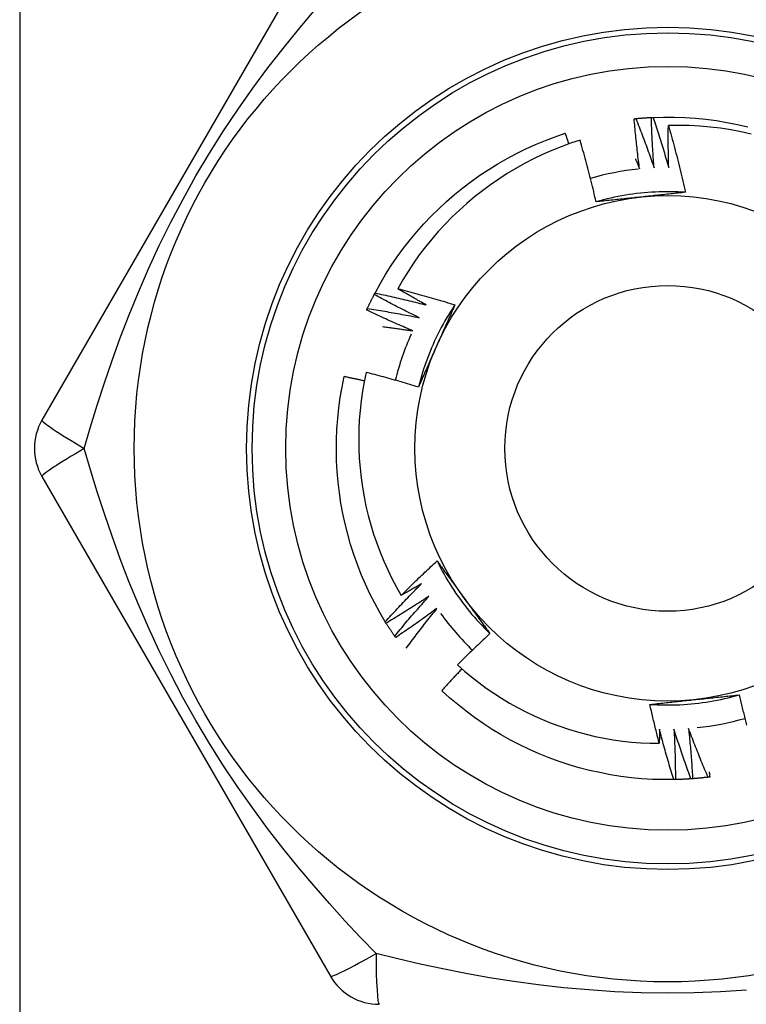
# Model space of a CAD drawing. Header units: inches. Extents: x 5 to 143, y 9 to 74.
# Tile 26 of 76: x 6.887 to 7.142, y 51.914 to 52.259. Entities that reach past the tile are written whole.
import ezdxf

# ---------------------------------------------------------------- set-up
doc = ezdxf.new("R2010")
doc.units = ezdxf.units.IN
doc.header["$MEASUREMENT"] = 0
doc.layers.add('Visible Edges(ANSI)', color=7, linetype='Continuous', lineweight=25)
doc.layers.add('Visible Tangent Edges(ANSI)', color=7, linetype='Continuous', lineweight=25)

msp = doc.modelspace()

# ---------------------------------------------------------------- linework, layer by layer
at = {"layer": 'Visible Edges(ANSI)'}
for p, q in [((6.9958, 52.29426), (6.89465, 52.11907)), ((7.01113, 52.16314), (7.01141, 52.16368)), ((6.89465, 52.09938), (6.9958, 51.92418)), ((7.01533, 52.04795), (7.01502, 52.04846)), ((7.01865, 52.04291), (7.0183, 52.04341)), ((7.11672, 51.99311), (7.11612, 51.9931))]:
    msp.add_line(p, q, dxfattribs=at)
at = {"layer": 'Visible Edges(ANSI)', "flags": 128}
for points in [[(7.10224, 52.22477), (7.10227, 52.22477), (7.10229, 52.22477), (7.10232, 52.22478), (7.10234, 52.22478), (7.10237, 52.22478), (7.10239, 52.22478), (7.10242, 52.22479), (7.10244, 52.22479), (7.10247, 52.22479), (7.10249, 52.22479), (7.10252, 52.2248), (7.10254, 52.2248), (7.10257, 52.2248), (7.10259, 52.2248), (7.10262, 52.22481), (7.10264, 52.22481), (7.10267, 52.22481), (7.10269, 52.22481), (7.10272, 52.22482), (7.10274, 52.22482), (7.10277, 52.22482), (7.10279, 52.22482), (7.10282, 52.22483), (7.10284, 52.22483)], [(7.10414, 52.20716), (7.10405, 52.20789), (7.10395, 52.20862), (7.10386, 52.20935), (7.10377, 52.21008), (7.10368, 52.21082), (7.10359, 52.21155), (7.1035, 52.21228), (7.10342, 52.21301), (7.10333, 52.21375), (7.10325, 52.21448), (7.10317, 52.21521), (7.10309, 52.21595), (7.10301, 52.21668), (7.10293, 52.21742), (7.10286, 52.21815), (7.10278, 52.21889), (7.10271, 52.21962), (7.10264, 52.22035), (7.10257, 52.22109), (7.1025, 52.22183), (7.10243, 52.22256), (7.10237, 52.2233), (7.1023, 52.22403), (7.10224, 52.22477)], [(7.10284, 52.22483), (7.10307, 52.22485), (7.10329, 52.22487), (7.10352, 52.22489), (7.10374, 52.22491), (7.10397, 52.22493), (7.10419, 52.22495), (7.10442, 52.22497), (7.10464, 52.22499), (7.10487, 52.22501), (7.10509, 52.22502), (7.10532, 52.22504), (7.10555, 52.22506), (7.10577, 52.22507), (7.106, 52.22509), (7.10622, 52.2251), (7.10645, 52.22512), (7.10667, 52.22513), (7.1069, 52.22515), (7.10713, 52.22516), (7.10735, 52.22517), (7.10758, 52.22519), (7.1078, 52.2252), (7.10803, 52.22521), (7.10825, 52.22522)], [(7.10284, 52.22483), (7.10312, 52.22411), (7.1034, 52.2234), (7.10368, 52.22268), (7.10396, 52.22197), (7.10424, 52.22125), (7.10451, 52.22054), (7.10479, 52.21982), (7.10506, 52.2191), (7.10533, 52.21838), (7.1056, 52.21766), (7.10587, 52.21694), (7.10614, 52.21622), (7.1064, 52.2155), (7.10667, 52.21478), (7.10693, 52.21406), (7.10719, 52.21334), (7.10745, 52.21261), (7.10771, 52.21189), (7.10797, 52.21116), (7.10823, 52.21044), (7.10848, 52.20971), (7.10874, 52.20899), (7.10899, 52.20826), (7.10924, 52.20754)], [(7.10825, 52.22522), (7.10828, 52.22522), (7.1083, 52.22523), (7.10833, 52.22523), (7.10835, 52.22523), (7.10838, 52.22523), (7.1084, 52.22523), (7.10843, 52.22523), (7.10845, 52.22523), (7.10848, 52.22523), (7.10851, 52.22523), (7.10853, 52.22524), (7.10856, 52.22524), (7.10858, 52.22524), (7.10861, 52.22524), (7.10863, 52.22524), (7.10866, 52.22524), (7.10868, 52.22524), (7.10871, 52.22524), (7.10873, 52.22525), (7.10876, 52.22525), (7.10878, 52.22525), (7.10881, 52.22525), (7.10883, 52.22525), (7.10886, 52.22525)], [(7.10924, 52.20754), (7.10918, 52.20827), (7.10912, 52.20901), (7.10907, 52.20974), (7.10902, 52.21048), (7.10896, 52.21121), (7.10891, 52.21195), (7.10887, 52.21269), (7.10882, 52.21342), (7.10877, 52.21416), (7.10873, 52.2149), (7.10868, 52.21563), (7.10864, 52.21637), (7.1086, 52.21711), (7.10856, 52.21784), (7.10853, 52.21858), (7.10849, 52.21932), (7.10845, 52.22006), (7.10842, 52.22079), (7.10839, 52.22153), (7.10836, 52.22227), (7.10833, 52.22301), (7.1083, 52.22375), (7.10828, 52.22448), (7.10825, 52.22522)], [(7.10886, 52.22525), (7.11258, 52.22536), (7.1163, 52.22534), (7.12001, 52.22521), (7.12372, 52.22496), (7.12743, 52.22459), (7.13111, 52.2241), (7.13478, 52.22349), (7.13843, 52.22276), (7.14206, 52.22192)], [(7.10886, 52.22525), (7.1091, 52.22452), (7.10935, 52.2238), (7.10959, 52.22307), (7.10983, 52.22234), (7.11007, 52.22161), (7.11031, 52.22088), (7.11054, 52.22015), (7.11078, 52.21942), (7.11101, 52.21868), (7.11124, 52.21795), (7.11147, 52.21722), (7.1117, 52.21649), (7.11193, 52.21575), (7.11216, 52.21502), (7.11238, 52.21428), (7.11261, 52.21355), (7.11283, 52.21281), (7.11305, 52.21208), (7.11327, 52.21134), (7.11349, 52.2106), (7.11371, 52.20986), (7.11392, 52.20913), (7.11414, 52.20839), (7.11435, 52.20765)], [(7.11435, 52.20765), (7.11433, 52.20826), (7.11432, 52.20888), (7.1143, 52.20949), (7.11429, 52.21011), (7.11428, 52.21073), (7.11427, 52.21134), (7.11425, 52.21196), (7.11425, 52.21257), (7.11424, 52.21319), (7.11423, 52.2138), (7.11422, 52.21442), (7.11422, 52.21503), (7.11421, 52.21565), (7.11421, 52.21626), (7.11421, 52.21688), (7.11421, 52.21749), (7.11421, 52.21811), (7.11421, 52.21873), (7.11421, 52.21934), (7.11421, 52.21996), (7.11422, 52.22057), (7.11422, 52.22119), (7.11423, 52.2218), (7.11424, 52.22242)], [(7.14328, 52.2194), (7.13971, 52.22019), (7.13611, 52.22086), (7.1325, 52.22141), (7.12887, 52.22185), (7.12523, 52.22217), (7.12157, 52.22237), (7.11791, 52.22245), (7.11424, 52.22242)], [(7.11424, 52.22242), (7.11451, 52.22145), (7.11479, 52.22048), (7.11506, 52.21951), (7.11533, 52.21854), (7.1156, 52.21757), (7.11587, 52.2166), (7.11613, 52.21562), (7.11639, 52.21465), (7.11665, 52.21368), (7.11691, 52.2127), (7.11716, 52.21172), (7.11741, 52.21075), (7.11766, 52.20977), (7.11791, 52.20879), (7.11815, 52.20781), (7.11839, 52.20684), (7.11863, 52.20586), (7.11887, 52.20487), (7.1191, 52.20389), (7.11933, 52.20291), (7.11956, 52.20193), (7.11979, 52.20095), (7.12001, 52.19996), (7.12023, 52.19898)], [(7.01141, 52.16368), (7.01321, 52.16693), (7.01511, 52.17013), (7.01711, 52.17327), (7.01921, 52.17634), (7.02141, 52.17934), (7.0237, 52.18227), (7.02609, 52.18512), (7.02856, 52.1879), (7.03113, 52.1906), (7.03377, 52.19321), (7.03651, 52.19573), (7.03932, 52.19817), (7.0422, 52.20052), (7.04516, 52.20277), (7.04819, 52.20493), (7.05129, 52.20698), (7.05446, 52.20894), (7.05768, 52.2108), (7.06096, 52.21255), (7.0643, 52.2142), (7.06769, 52.21573), (7.07112, 52.21716), (7.0746, 52.21848), (7.07812, 52.21968)], [(7.08328, 52.21727), (7.07994, 52.21616), (7.07664, 52.21494), (7.07337, 52.21362), (7.07014, 52.2122), (7.06696, 52.21068), (7.06383, 52.20906), (7.06076, 52.20735), (7.05775, 52.20554), (7.05479, 52.20363), (7.0519, 52.20164), (7.04907, 52.19955), (7.04631, 52.19738), (7.04362, 52.19511), (7.041, 52.19276), (7.03845, 52.19033), (7.03598, 52.18781), (7.03359, 52.18522), (7.03128, 52.18256), (7.02907, 52.17983), (7.02694, 52.17703), (7.02491, 52.17416), (7.02297, 52.17124), (7.02112, 52.16825), (7.01937, 52.1652)], [(7.07938, 52.21596), (7.07933, 52.21611), (7.07928, 52.21627), (7.07922, 52.21643), (7.07917, 52.21658), (7.07912, 52.21674), (7.07907, 52.21689), (7.07902, 52.21705), (7.07896, 52.2172), (7.07891, 52.21736), (7.07886, 52.21751), (7.07881, 52.21767), (7.07875, 52.21782), (7.0787, 52.21798), (7.07865, 52.21813), (7.0786, 52.21829), (7.07854, 52.21844), (7.07849, 52.2186), (7.07844, 52.21875), (7.07839, 52.21891), (7.07833, 52.21906), (7.07828, 52.21922), (7.07823, 52.21937), (7.07817, 52.21953), (7.07812, 52.21968)], [(7.08892, 52.19563), (7.08871, 52.19654), (7.0885, 52.19744), (7.08828, 52.19835), (7.08807, 52.19926), (7.08785, 52.20017), (7.08763, 52.20107), (7.08741, 52.20198), (7.08718, 52.20288), (7.08696, 52.20378), (7.08673, 52.20469), (7.0865, 52.20559), (7.08626, 52.20649), (7.08603, 52.20739), (7.08579, 52.20829), (7.08555, 52.20919), (7.0853, 52.21009), (7.08506, 52.21099), (7.08481, 52.21189), (7.08456, 52.21279), (7.08431, 52.21368), (7.08406, 52.21458), (7.0838, 52.21548), (7.08354, 52.21637), (7.08328, 52.21727)], [(7.10271, 52.21067), (7.10277, 52.21052), (7.10283, 52.21038), (7.10289, 52.21023), (7.10295, 52.21008), (7.10301, 52.20994), (7.10307, 52.20979), (7.10313, 52.20965), (7.10319, 52.2095), (7.10325, 52.20935), (7.10331, 52.20921), (7.10337, 52.20906), (7.10343, 52.20891), (7.10349, 52.20877), (7.10355, 52.20862), (7.10361, 52.20848), (7.10367, 52.20833), (7.10373, 52.20818), (7.10379, 52.20804), (7.10385, 52.20789), (7.10391, 52.20774), (7.10396, 52.2076), (7.10402, 52.20745), (7.10408, 52.2073), (7.10414, 52.20716)], [(7.12023, 52.19897), (7.11892, 52.19905), (7.1176, 52.19911), (7.11628, 52.19916), (7.11496, 52.19918), (7.11364, 52.19918), (7.11232, 52.19917), (7.111, 52.19913), (7.10968, 52.19908), (7.10837, 52.199), (7.10705, 52.19891), (7.10574, 52.1988), (7.10442, 52.19867), (7.10311, 52.19852), (7.10181, 52.19835), (7.1005, 52.19817), (7.0992, 52.19796), (7.0979, 52.19773), (7.0966, 52.19749), (7.09531, 52.19723), (7.09402, 52.19694), (7.09274, 52.19664), (7.09146, 52.19632), (7.09018, 52.19598), (7.08891, 52.19563)], [(7.10474, 52.19732), (7.10407, 52.19725), (7.10341, 52.19718), (7.10274, 52.19711), (7.10208, 52.19704), (7.10142, 52.19697), (7.10076, 52.1969), (7.10009, 52.19683), (7.09943, 52.19676), (7.09877, 52.19669), (7.09811, 52.19662), (7.09745, 52.19655), (7.0968, 52.19648), (7.09614, 52.19641), (7.09548, 52.19634), (7.09482, 52.19627), (7.09416, 52.1962), (7.09351, 52.19613), (7.09285, 52.19606), (7.09219, 52.19599), (7.09154, 52.19592), (7.09088, 52.19584), (7.09023, 52.19577), (7.08957, 52.1957), (7.08892, 52.19563)], [(7.12023, 52.19898), (7.11959, 52.19891), (7.11895, 52.19884), (7.11831, 52.19877), (7.11766, 52.1987), (7.11702, 52.19863), (7.11638, 52.19856), (7.11574, 52.19849), (7.11509, 52.19842), (7.11445, 52.19835), (7.11381, 52.19828), (7.11316, 52.19821), (7.11252, 52.19814), (7.11187, 52.19807), (7.11123, 52.198), (7.11058, 52.19794), (7.10993, 52.19787), (7.10928, 52.1978), (7.10864, 52.19773), (7.10799, 52.19766), (7.10734, 52.19759), (7.10669, 52.19753), (7.10604, 52.19746), (7.10539, 52.19739), (7.10474, 52.19732)], [(7.01937, 52.1652), (7.02021, 52.16498), (7.02105, 52.16477), (7.02189, 52.16455), (7.02273, 52.16433), (7.02356, 52.1641), (7.0244, 52.16388), (7.02524, 52.16365), (7.02607, 52.16342), (7.02691, 52.16319), (7.02774, 52.16296), (7.02858, 52.16272), (7.02941, 52.16248), (7.03025, 52.16225), (7.03108, 52.16201), (7.03191, 52.16176), (7.03274, 52.16152), (7.03358, 52.16127), (7.03441, 52.16103), (7.03524, 52.16078), (7.03607, 52.16053), (7.0369, 52.16027), (7.03773, 52.16002), (7.03856, 52.15976), (7.03938, 52.1595)], [(7.02936, 52.15948), (7.02894, 52.15971), (7.02852, 52.15994), (7.02811, 52.16017), (7.02769, 52.16041), (7.02727, 52.16064), (7.02685, 52.16088), (7.02643, 52.16111), (7.02601, 52.16135), (7.0256, 52.16159), (7.02518, 52.16182), (7.02476, 52.16206), (7.02435, 52.1623), (7.02393, 52.16254), (7.02351, 52.16278), (7.0231, 52.16302), (7.02268, 52.16326), (7.02227, 52.1635), (7.02185, 52.16374), (7.02144, 52.16398), (7.02102, 52.16423), (7.02061, 52.16447), (7.0202, 52.16471), (7.01978, 52.16496), (7.01937, 52.1652)], [(7.00872, 52.15828), (7.00882, 52.15848), (7.00891, 52.15869), (7.00901, 52.15889), (7.00911, 52.1591), (7.00921, 52.1593), (7.0093, 52.15951), (7.0094, 52.15971), (7.0095, 52.15991), (7.0096, 52.16012), (7.0097, 52.16032), (7.0098, 52.16052), (7.0099, 52.16072), (7.01, 52.16093), (7.0101, 52.16113), (7.0102, 52.16133), (7.0103, 52.16153), (7.0104, 52.16174), (7.01051, 52.16194), (7.01061, 52.16214), (7.01071, 52.16234), (7.01082, 52.16254), (7.01092, 52.16274), (7.01102, 52.16294), (7.01113, 52.16314)], [(7.02687, 52.15501), (7.02621, 52.15534), (7.02554, 52.15566), (7.02488, 52.15599), (7.02422, 52.15632), (7.02356, 52.15665), (7.0229, 52.15698), (7.02224, 52.15731), (7.02158, 52.15764), (7.02092, 52.15797), (7.02027, 52.15831), (7.01961, 52.15865), (7.01895, 52.15898), (7.0183, 52.15932), (7.01764, 52.15966), (7.01699, 52.16001), (7.01634, 52.16035), (7.01568, 52.16069), (7.01503, 52.16104), (7.01438, 52.16139), (7.01373, 52.16174), (7.01308, 52.16209), (7.01243, 52.16244), (7.01178, 52.16279), (7.01113, 52.16314)], [(7.01141, 52.16368), (7.01216, 52.16352), (7.01291, 52.16336), (7.01366, 52.1632), (7.01441, 52.16303), (7.01516, 52.16287), (7.01591, 52.1627), (7.01666, 52.16254), (7.01741, 52.16237), (7.01816, 52.1622), (7.01891, 52.16203), (7.01966, 52.16186), (7.02041, 52.16168), (7.02116, 52.1615), (7.0219, 52.16133), (7.02265, 52.16115), (7.0234, 52.16097), (7.02414, 52.16079), (7.02489, 52.1606), (7.02564, 52.16042), (7.02638, 52.16023), (7.02713, 52.16005), (7.02787, 52.15986), (7.02862, 52.15967), (7.02936, 52.15948)], [(7.00847, 52.15773), (7.00848, 52.15775), (7.00849, 52.15778), (7.0085, 52.1578), (7.00851, 52.15782), (7.00852, 52.15784), (7.00853, 52.15787), (7.00854, 52.15789), (7.00855, 52.15791), (7.00856, 52.15794), (7.00857, 52.15796), (7.00858, 52.15798), (7.0086, 52.158), (7.00861, 52.15803), (7.00862, 52.15805), (7.00863, 52.15807), (7.00864, 52.1581), (7.00865, 52.15812), (7.00866, 52.15814), (7.00867, 52.15816), (7.00868, 52.15819), (7.00869, 52.15821), (7.0087, 52.15823), (7.00871, 52.15826), (7.00872, 52.15828)], [(7.00872, 52.15828), (7.00948, 52.15816), (7.01024, 52.15804), (7.011, 52.15792), (7.01176, 52.15779), (7.01251, 52.15767), (7.01327, 52.15754), (7.01403, 52.15741), (7.01479, 52.15728), (7.01554, 52.15715), (7.0163, 52.15702), (7.01706, 52.15689), (7.01781, 52.15675), (7.01857, 52.15662), (7.01932, 52.15648), (7.02008, 52.15634), (7.02083, 52.1562), (7.02159, 52.15605), (7.02234, 52.15591), (7.0231, 52.15576), (7.02385, 52.15562), (7.02461, 52.15547), (7.02536, 52.15532), (7.02612, 52.15517), (7.02687, 52.15501)], [(7.03939, 52.1595), (7.03866, 52.1584), (7.03795, 52.15729), (7.03725, 52.15617), (7.03657, 52.15504), (7.03591, 52.15389), (7.03527, 52.15274), (7.03464, 52.15159), (7.03402, 52.15042), (7.03343, 52.14924), (7.03285, 52.14805), (7.03229, 52.14686), (7.03175, 52.14566), (7.03122, 52.14445), (7.03071, 52.14323), (7.03022, 52.14201), (7.02975, 52.14077), (7.02929, 52.13954), (7.02886, 52.13829), (7.02844, 52.13704), (7.02804, 52.13578), (7.02766, 52.13452), (7.0273, 52.13325), (7.02695, 52.13198), (7.02663, 52.1307)], [(7.03938, 52.1595), (7.03912, 52.15891), (7.03886, 52.15832), (7.0386, 52.15773), (7.03834, 52.15714), (7.03808, 52.15655), (7.03782, 52.15595), (7.03756, 52.15536), (7.0373, 52.15477), (7.03704, 52.15418), (7.03678, 52.15359), (7.03651, 52.15299), (7.03625, 52.1524), (7.03599, 52.15181), (7.03572, 52.15121), (7.03546, 52.15062), (7.0352, 52.15003), (7.03493, 52.14943), (7.03467, 52.14884), (7.0344, 52.14824), (7.03414, 52.14764), (7.03387, 52.14705), (7.0336, 52.14645), (7.03334, 52.14585), (7.03307, 52.14525)], [(7.02461, 52.15043), (7.02393, 52.15072), (7.02325, 52.15101), (7.02257, 52.1513), (7.0219, 52.15159), (7.02122, 52.15189), (7.02054, 52.15218), (7.01987, 52.15248), (7.01919, 52.15278), (7.01852, 52.15308), (7.01785, 52.15338), (7.01717, 52.15368), (7.0165, 52.15398), (7.01583, 52.15429), (7.01516, 52.1546), (7.01448, 52.1549), (7.01381, 52.15521), (7.01314, 52.15552), (7.01247, 52.15583), (7.0118, 52.15615), (7.01114, 52.15646), (7.01047, 52.15678), (7.0098, 52.15709), (7.00914, 52.15741), (7.00847, 52.15773)], [(7.01402, 52.15188), (7.01446, 52.15182), (7.0149, 52.15177), (7.01535, 52.15171), (7.01579, 52.15166), (7.01623, 52.1516), (7.01667, 52.15154), (7.01711, 52.15149), (7.01755, 52.15143), (7.018, 52.15137), (7.01844, 52.15131), (7.01888, 52.15125), (7.01932, 52.15119), (7.01976, 52.15113), (7.0202, 52.15107), (7.02064, 52.15101), (7.02108, 52.15094), (7.02152, 52.15088), (7.02197, 52.15082), (7.02241, 52.15076), (7.02285, 52.15069), (7.02329, 52.15063), (7.02373, 52.15056), (7.02417, 52.1505), (7.02461, 52.15043)], [(7.03307, 52.14525), (7.0328, 52.14464), (7.03253, 52.14403), (7.03226, 52.14342), (7.03199, 52.14281), (7.03171, 52.1422), (7.03144, 52.1416), (7.03117, 52.14099), (7.0309, 52.14038), (7.03063, 52.13977), (7.03036, 52.13917), (7.0301, 52.13856), (7.02983, 52.13796), (7.02956, 52.13735), (7.02929, 52.13675), (7.02902, 52.13614), (7.02876, 52.13554), (7.02849, 52.13493), (7.02822, 52.13433), (7.02795, 52.13372), (7.02769, 52.13312), (7.02742, 52.13252), (7.02716, 52.13191), (7.02689, 52.13131), (7.02663, 52.1307)], [(7.01502, 52.04846), (7.01312, 52.05166), (7.01133, 52.05492), (7.00964, 52.05824), (7.00806, 52.06161), (7.00659, 52.06503), (7.00523, 52.06849), (7.00398, 52.07199), (7.00285, 52.07553), (7.00183, 52.07911), (7.00092, 52.08272), (7.00013, 52.08635), (6.99945, 52.09001), (6.9989, 52.09369), (6.99846, 52.09739), (6.99814, 52.10109), (6.99794, 52.10481), (6.99786, 52.10853), (6.99789, 52.11225), (6.99805, 52.11596), (6.99833, 52.11967), (6.99872, 52.12337), (6.99923, 52.12706), (6.99986, 52.13072), (7.00061, 52.13437)], [(7.00764, 52.13287), (7.00734, 52.13293), (7.00705, 52.133), (7.00676, 52.13306), (7.00647, 52.13313), (7.00618, 52.13319), (7.00588, 52.13325), (7.00559, 52.13332), (7.0053, 52.13338), (7.00501, 52.13344), (7.00471, 52.13351), (7.00442, 52.13357), (7.00413, 52.13363), (7.00383, 52.1337), (7.00354, 52.13376), (7.00325, 52.13382), (7.00295, 52.13388), (7.00266, 52.13394), (7.00237, 52.134), (7.00208, 52.13406), (7.00178, 52.13413), (7.00149, 52.13419), (7.0012, 52.13425), (7.0009, 52.13431), (7.00061, 52.13437)], [(7.00826, 52.13586), (7.00758, 52.13255), (7.007, 52.12923), (7.00653, 52.12589), (7.00616, 52.12254), (7.0059, 52.11917), (7.00574, 52.11579), (7.00568, 52.11241), (7.00573, 52.10902), (7.00589, 52.10565), (7.00615, 52.10228), (7.00652, 52.09893), (7.00699, 52.09559), (7.00756, 52.09226), (7.00824, 52.08896), (7.00902, 52.08568), (7.00991, 52.08243), (7.0109, 52.0792), (7.01199, 52.076), (7.01318, 52.07284), (7.01447, 52.06971), (7.01586, 52.06662), (7.01734, 52.06359), (7.01892, 52.06061), (7.02059, 52.05768)], [(7.02663, 52.1307), (7.02587, 52.13094), (7.02511, 52.13117), (7.02434, 52.1314), (7.02358, 52.13163), (7.02282, 52.13186), (7.02206, 52.13208), (7.02129, 52.13231), (7.02053, 52.13253), (7.01977, 52.13275), (7.019, 52.13297), (7.01824, 52.13318), (7.01747, 52.1334), (7.01671, 52.13361), (7.01594, 52.13383), (7.01517, 52.13404), (7.01441, 52.13424), (7.01364, 52.13445), (7.01287, 52.13466), (7.0121, 52.13486), (7.01133, 52.13506), (7.01057, 52.13526), (7.0098, 52.13546), (7.00903, 52.13566), (7.00826, 52.13586)], [(7.02059, 52.05768), (7.0211, 52.05819), (7.02161, 52.0587), (7.02213, 52.05921), (7.02264, 52.05973), (7.02316, 52.06024), (7.02367, 52.06074), (7.02419, 52.06125), (7.02471, 52.06176), (7.02523, 52.06227), (7.02575, 52.06277), (7.02628, 52.06328), (7.0268, 52.06378), (7.02732, 52.06428), (7.02785, 52.06478), (7.02837, 52.06528), (7.0289, 52.06578), (7.02943, 52.06628), (7.02996, 52.06678), (7.03049, 52.06728), (7.03102, 52.06777), (7.03155, 52.06827), (7.03208, 52.06876), (7.03261, 52.06925), (7.03315, 52.06975)], [(7.03315, 52.06975), (7.03353, 52.06923), (7.03391, 52.06871), (7.03429, 52.06819), (7.03468, 52.06766), (7.03506, 52.06714), (7.03544, 52.06662), (7.03582, 52.0661), (7.0362, 52.06558), (7.03658, 52.06505), (7.03697, 52.06453), (7.03735, 52.06401), (7.03773, 52.06348), (7.03811, 52.06296), (7.03849, 52.06243), (7.03888, 52.06191), (7.03926, 52.06138), (7.03964, 52.06086), (7.04003, 52.06033), (7.04041, 52.0598), (7.04079, 52.05927), (7.04118, 52.05874), (7.04156, 52.05822), (7.04195, 52.05769), (7.04233, 52.05716)], [(7.03315, 52.06975), (7.03374, 52.06857), (7.03435, 52.0674), (7.03497, 52.06623), (7.03561, 52.06508), (7.03627, 52.06394), (7.03694, 52.0628), (7.03763, 52.06168), (7.03834, 52.06056), (7.03906, 52.05946), (7.03979, 52.05836), (7.04055, 52.05728), (7.04132, 52.05621), (7.0421, 52.05515), (7.0429, 52.0541), (7.04372, 52.05306), (7.04455, 52.05204), (7.04539, 52.05103), (7.04625, 52.05003), (7.04713, 52.04904), (7.04801, 52.04806), (7.04892, 52.0471), (7.04983, 52.04615), (7.05076, 52.04522), (7.05171, 52.0443)], [(7.01502, 52.04846), (7.01553, 52.04903), (7.01605, 52.0496), (7.01657, 52.05016), (7.01709, 52.05073), (7.01762, 52.05129), (7.01814, 52.05185), (7.01866, 52.05241), (7.01919, 52.05297), (7.01971, 52.05353), (7.02024, 52.05409), (7.02077, 52.05465), (7.0213, 52.0552), (7.02183, 52.05576), (7.02236, 52.05631), (7.0229, 52.05687), (7.02343, 52.05742), (7.02397, 52.05797), (7.0245, 52.05852), (7.02504, 52.05907), (7.02558, 52.05962), (7.02612, 52.06016), (7.02666, 52.06071), (7.0272, 52.06126), (7.02775, 52.0618)], [(7.02775, 52.0618), (7.02745, 52.06163), (7.02715, 52.06145), (7.02686, 52.06128), (7.02656, 52.0611), (7.02626, 52.06093), (7.02596, 52.06075), (7.02567, 52.06058), (7.02537, 52.06041), (7.02507, 52.06024), (7.02477, 52.06006), (7.02448, 52.05989), (7.02418, 52.05972), (7.02388, 52.05955), (7.02358, 52.05938), (7.02328, 52.0592), (7.02298, 52.05903), (7.02268, 52.05886), (7.02238, 52.05869), (7.02208, 52.05852), (7.02179, 52.05835), (7.02149, 52.05818), (7.02119, 52.05801), (7.02089, 52.05784), (7.02059, 52.05768)], [(7.03032, 52.05739), (7.02971, 52.05698), (7.02909, 52.05657), (7.02848, 52.05617), (7.02786, 52.05577), (7.02724, 52.05536), (7.02662, 52.05496), (7.026, 52.05456), (7.02538, 52.05416), (7.02476, 52.05377), (7.02413, 52.05337), (7.02351, 52.05298), (7.02289, 52.05258), (7.02226, 52.05219), (7.02164, 52.0518), (7.02101, 52.05141), (7.02038, 52.05102), (7.01975, 52.05063), (7.01912, 52.05024), (7.01849, 52.04986), (7.01786, 52.04947), (7.01723, 52.04909), (7.0166, 52.04871), (7.01597, 52.04833), (7.01533, 52.04795)], [(7.0183, 52.04341), (7.01879, 52.044), (7.01928, 52.04459), (7.01977, 52.04518), (7.02026, 52.04577), (7.02075, 52.04636), (7.02125, 52.04695), (7.02174, 52.04754), (7.02224, 52.04813), (7.02273, 52.04871), (7.02323, 52.0493), (7.02373, 52.04988), (7.02423, 52.05046), (7.02473, 52.05105), (7.02523, 52.05163), (7.02574, 52.05221), (7.02624, 52.05279), (7.02675, 52.05337), (7.02726, 52.05394), (7.02776, 52.05452), (7.02827, 52.05509), (7.02879, 52.05567), (7.0293, 52.05624), (7.02981, 52.05682), (7.03032, 52.05739)], [(7.04233, 52.05716), (7.04272, 52.05661), (7.04312, 52.05607), (7.04351, 52.05553), (7.0439, 52.055), (7.04429, 52.05446), (7.04468, 52.05392), (7.04507, 52.05338), (7.04547, 52.05284), (7.04586, 52.05231), (7.04625, 52.05177), (7.04664, 52.05123), (7.04703, 52.0507), (7.04742, 52.05016), (7.04781, 52.04963), (7.0482, 52.04909), (7.04859, 52.04856), (7.04898, 52.04803), (7.04937, 52.04749), (7.04976, 52.04696), (7.05015, 52.04643), (7.05054, 52.04589), (7.05093, 52.04536), (7.05132, 52.04483), (7.05171, 52.0443)], [(7.03313, 52.05311), (7.03253, 52.05268), (7.03194, 52.05224), (7.03134, 52.0518), (7.03075, 52.05137), (7.03015, 52.05093), (7.02955, 52.0505), (7.02896, 52.05007), (7.02836, 52.04964), (7.02776, 52.04921), (7.02715, 52.04878), (7.02655, 52.04835), (7.02595, 52.04793), (7.02535, 52.0475), (7.02474, 52.04708), (7.02414, 52.04666), (7.02353, 52.04624), (7.02292, 52.04582), (7.02231, 52.0454), (7.0217, 52.04498), (7.02109, 52.04456), (7.02048, 52.04415), (7.01987, 52.04374), (7.01926, 52.04332), (7.01865, 52.04291)], [(7.02236, 52.03923), (7.0228, 52.03981), (7.02324, 52.0404), (7.02367, 52.04099), (7.02411, 52.04157), (7.02455, 52.04216), (7.025, 52.04274), (7.02544, 52.04332), (7.02588, 52.04391), (7.02633, 52.04449), (7.02677, 52.04507), (7.02722, 52.04565), (7.02767, 52.04623), (7.02812, 52.04681), (7.02857, 52.04738), (7.02902, 52.04796), (7.02947, 52.04854), (7.02992, 52.04911), (7.03038, 52.04969), (7.03083, 52.05026), (7.03129, 52.05083), (7.03175, 52.0514), (7.03221, 52.05197), (7.03267, 52.05255), (7.03313, 52.05311)], [(7.0183, 52.04341), (7.01817, 52.04359), (7.01805, 52.04378), (7.01792, 52.04397), (7.01779, 52.04415), (7.01767, 52.04434), (7.01754, 52.04453), (7.01741, 52.04472), (7.01729, 52.04491), (7.01716, 52.04509), (7.01704, 52.04528), (7.01692, 52.04547), (7.01679, 52.04566), (7.01667, 52.04585), (7.01654, 52.04604), (7.01642, 52.04623), (7.0163, 52.04642), (7.01618, 52.04661), (7.01606, 52.0468), (7.01593, 52.04699), (7.01581, 52.04718), (7.01569, 52.04737), (7.01557, 52.04757), (7.01545, 52.04776), (7.01533, 52.04795)], [(7.05171, 52.0443), (7.05122, 52.04385), (7.05074, 52.0434), (7.05026, 52.04295), (7.04978, 52.0425), (7.0493, 52.04205), (7.04883, 52.0416), (7.04835, 52.04114), (7.04787, 52.04069), (7.0474, 52.04023), (7.04692, 52.03978), (7.04645, 52.03932), (7.04597, 52.03886), (7.0455, 52.03841), (7.04503, 52.03795), (7.04456, 52.03749), (7.04409, 52.03703), (7.04362, 52.03656), (7.04315, 52.0361), (7.04268, 52.03564), (7.04222, 52.03517), (7.04175, 52.03471), (7.04129, 52.03424), (7.04082, 52.03378), (7.04036, 52.03331)], [(7.04188, 52.03194), (7.04158, 52.03163), (7.04128, 52.03131), (7.04098, 52.031), (7.04069, 52.03068), (7.04039, 52.03036), (7.04009, 52.03005), (7.03979, 52.02973), (7.0395, 52.02941), (7.0392, 52.02909), (7.0389, 52.02877), (7.03861, 52.02846), (7.03831, 52.02814), (7.03801, 52.02782), (7.03772, 52.0275), (7.03742, 52.02718), (7.03713, 52.02686), (7.03684, 52.02654), (7.03654, 52.02622), (7.03625, 52.02589), (7.03596, 52.02557), (7.03566, 52.02525), (7.03537, 52.02493), (7.03508, 52.0246), (7.03479, 52.02428)], [(7.04036, 52.03331), (7.04278, 52.03116), (7.04527, 52.02909), (7.04781, 52.0271), (7.05042, 52.02519), (7.05308, 52.02336), (7.05579, 52.02161), (7.05856, 52.01994), (7.06138, 52.01836), (7.06425, 52.01687), (7.06717, 52.01547), (7.07013, 52.01415), (7.07314, 52.01293), (7.07617, 52.0118), (7.07924, 52.01077), (7.08233, 52.00983), (7.08545, 52.00899), (7.0886, 52.00825), (7.09176, 52.0076), (7.09494, 52.00706), (7.09814, 52.00661), (7.10136, 52.00626), (7.10458, 52.00602), (7.10782, 52.00587), (7.11106, 52.00583)], [(7.11612, 51.9931), (7.1124, 51.99309), (7.10868, 51.9932), (7.10497, 51.99343), (7.10127, 51.99378), (7.09757, 51.99425), (7.0939, 51.99483), (7.09025, 51.99554), (7.08662, 51.99635), (7.08302, 51.99729), (7.07945, 51.99834), (7.07592, 51.9995), (7.07242, 52.00078), (7.06897, 52.00216), (7.06556, 52.00366), (7.06221, 52.00527), (7.05891, 52.00698), (7.05566, 52.0088), (7.05247, 52.01072), (7.04935, 52.01274), (7.04629, 52.01486), (7.0433, 52.01707), (7.04039, 52.01938), (7.03755, 52.02179), (7.03479, 52.02428)], [(7.10776, 52.01947), (7.10908, 52.01939), (7.11039, 52.01933), (7.11171, 52.01929), (7.11303, 52.01927), (7.11435, 52.01926), (7.11567, 52.01928), (7.11699, 52.01931), (7.11831, 52.01937), (7.11962, 52.01944), (7.12094, 52.01953), (7.12225, 52.01964), (7.12357, 52.01978), (7.12488, 52.01992), (7.12619, 52.02009), (7.12749, 52.02028), (7.12879, 52.02049), (7.13009, 52.02071), (7.13139, 52.02096), (7.13268, 52.02122), (7.13397, 52.0215), (7.13525, 52.0218), (7.13653, 52.02212), (7.13781, 52.02246), (7.13908, 52.02282)], [(7.10776, 52.01947), (7.1084, 52.01954), (7.10904, 52.01961), (7.10968, 52.01968), (7.11033, 52.01975), (7.11097, 52.01982), (7.11161, 52.01989), (7.11226, 52.01996), (7.1129, 52.02003), (7.11354, 52.0201), (7.11419, 52.02017), (7.11483, 52.02024), (7.11548, 52.0203), (7.11612, 52.02037), (7.11677, 52.02044), (7.11741, 52.02051), (7.11806, 52.02058), (7.11871, 52.02065), (7.11935, 52.02072), (7.12, 52.02078), (7.12065, 52.02085), (7.1213, 52.02092), (7.12195, 52.02099), (7.1226, 52.02106), (7.12326, 52.02113)], [(7.12326, 52.02113), (7.12392, 52.0212), (7.12458, 52.02127), (7.12525, 52.02134), (7.12591, 52.0214), (7.12657, 52.02147), (7.12724, 52.02154), (7.1279, 52.02161), (7.12856, 52.02168), (7.12922, 52.02175), (7.12988, 52.02182), (7.13054, 52.02189), (7.1312, 52.02196), (7.13186, 52.02203), (7.13251, 52.0221), (7.13317, 52.02218), (7.13383, 52.02225), (7.13449, 52.02232), (7.13514, 52.02239), (7.1358, 52.02246), (7.13646, 52.02253), (7.13711, 52.0226), (7.13777, 52.02267), (7.13842, 52.02275), (7.13908, 52.02282)], [(7.13908, 52.02282), (7.13919, 52.02231), (7.13931, 52.0218), (7.13943, 52.02129), (7.13955, 52.02078), (7.13967, 52.02028), (7.13979, 52.01977), (7.13991, 52.01926), (7.14003, 52.01875), (7.14015, 52.01825), (7.14027, 52.01774), (7.1404, 52.01723), (7.14052, 52.01673), (7.14065, 52.01622), (7.14077, 52.01571), (7.1409, 52.01521), (7.14103, 52.0147), (7.14115, 52.0142), (7.14128, 52.01369), (7.14141, 52.01319), (7.14154, 52.01268), (7.14167, 52.01218)], [(7.11106, 52.00583), (7.11091, 52.00639), (7.11077, 52.00696), (7.11062, 52.00753), (7.11048, 52.00809), (7.11033, 52.00866), (7.11019, 52.00923), (7.11005, 52.00979), (7.10991, 52.01036), (7.10977, 52.01093), (7.10963, 52.0115), (7.10949, 52.01206), (7.10935, 52.01263), (7.10921, 52.0132), (7.10908, 52.01377), (7.10894, 52.01434), (7.10881, 52.01491), (7.10867, 52.01548), (7.10854, 52.01605), (7.10841, 52.01662), (7.10828, 52.01719), (7.10815, 52.01776), (7.10802, 52.01833), (7.10789, 52.0189), (7.10776, 52.01947)], [(7.11109, 52.01084), (7.11109, 52.01063), (7.11109, 52.01042), (7.11109, 52.01021), (7.11109, 52.01), (7.11109, 52.00979), (7.11109, 52.00959), (7.11109, 52.00938), (7.11109, 52.00917), (7.11109, 52.00896), (7.11109, 52.00875), (7.11108, 52.00854), (7.11108, 52.00833), (7.11108, 52.00812), (7.11108, 52.00792), (7.11108, 52.00771), (7.11108, 52.0075), (7.11108, 52.00729), (7.11108, 52.00708), (7.11107, 52.00687), (7.11107, 52.00666), (7.11107, 52.00645), (7.11107, 52.00625), (7.11106, 52.00604), (7.11106, 52.00583)], [(7.11612, 51.9931), (7.11589, 51.99383), (7.11567, 51.99457), (7.11545, 51.9953), (7.11523, 51.99604), (7.11501, 51.99677), (7.11479, 51.99751), (7.11457, 51.99825), (7.11435, 51.99898), (7.11414, 51.99972), (7.11393, 52.00046), (7.11371, 52.0012), (7.1135, 52.00194), (7.11329, 52.00268), (7.11309, 52.00342), (7.11288, 52.00416), (7.11268, 52.0049), (7.11247, 52.00564), (7.11227, 52.00638), (7.11207, 52.00712), (7.11187, 52.00786), (7.11167, 52.00861), (7.11148, 52.00935), (7.11128, 52.01009), (7.11109, 52.01084)], [(7.1162, 52.01082), (7.11624, 52.01008), (7.11627, 52.00935), (7.11631, 52.00861), (7.11634, 52.00787), (7.11638, 52.00714), (7.11641, 52.0064), (7.11644, 52.00566), (7.11647, 52.00492), (7.11649, 52.00419), (7.11652, 52.00345), (7.11654, 52.00271), (7.11657, 52.00197), (7.11659, 52.00124), (7.11661, 52.0005), (7.11663, 51.99976), (7.11664, 51.99902), (7.11666, 51.99828), (7.11667, 51.99754), (7.11668, 51.99681), (7.11669, 51.99607), (7.1167, 51.99533), (7.11671, 51.99459), (7.11672, 51.99385), (7.11672, 51.99311)], [(7.12215, 51.99337), (7.12188, 51.99409), (7.12162, 51.99481), (7.12136, 51.99553), (7.1211, 51.99626), (7.12084, 51.99698), (7.12058, 51.9977), (7.12033, 51.99843), (7.12007, 51.99915), (7.11982, 51.99988), (7.11957, 52.0006), (7.11932, 52.00133), (7.11907, 52.00206), (7.11883, 52.00278), (7.11858, 52.00351), (7.11834, 52.00424), (7.11809, 52.00497), (7.11785, 52.0057), (7.11761, 52.00643), (7.11737, 52.00716), (7.11713, 52.00789), (7.1169, 52.00862), (7.11666, 52.00935), (7.11643, 52.01009), (7.1162, 52.01082)], [(7.1213, 52.01107), (7.12138, 52.01033), (7.12146, 52.0096), (7.12153, 52.00887), (7.1216, 52.00813), (7.12167, 52.0074), (7.12174, 52.00666), (7.12181, 52.00593), (7.12188, 52.00519), (7.12194, 52.00446), (7.12201, 52.00372), (7.12207, 52.00299), (7.12213, 52.00225), (7.12219, 52.00152), (7.12225, 52.00078), (7.1223, 52.00004), (7.12236, 51.99931), (7.12241, 51.99857), (7.12246, 51.99783), (7.12252, 51.9971), (7.12256, 51.99636), (7.12261, 51.99562), (7.12266, 51.99489), (7.1227, 51.99415), (7.12275, 51.99341)], [(7.12815, 51.99395), (7.12785, 51.99465), (7.12755, 51.99536), (7.12725, 51.99607), (7.12695, 51.99678), (7.12666, 51.99749), (7.12636, 51.99819), (7.12607, 51.9989), (7.12578, 51.99962), (7.12549, 52.00033), (7.1252, 52.00104), (7.12491, 52.00175), (7.12463, 52.00246), (7.12434, 52.00318), (7.12406, 52.00389), (7.12378, 52.00461), (7.1235, 52.00532), (7.12322, 52.00604), (7.12294, 52.00676), (7.12266, 52.00747), (7.12239, 52.00819), (7.12212, 52.00891), (7.12184, 52.00963), (7.12157, 52.01035), (7.1213, 52.01107)], [(7.12215, 51.99337), (7.12192, 51.99335), (7.12169, 51.99334), (7.12147, 51.99332), (7.12124, 51.99331), (7.12102, 51.99329), (7.12079, 51.99328), (7.12057, 51.99327), (7.12034, 51.99325), (7.12011, 51.99324), (7.11989, 51.99323), (7.11966, 51.99322), (7.11944, 51.99321), (7.11921, 51.9932), (7.11898, 51.99319), (7.11876, 51.99318), (7.11853, 51.99317), (7.11831, 51.99316), (7.11808, 51.99315), (7.11785, 51.99315), (7.11763, 51.99314), (7.1174, 51.99313), (7.11718, 51.99312), (7.11695, 51.99312), (7.11672, 51.99311)], [(7.12275, 51.99341), (7.12272, 51.99341), (7.1227, 51.99341), (7.12267, 51.99341), (7.12265, 51.9934), (7.12262, 51.9934), (7.1226, 51.9934), (7.12257, 51.9934), (7.12255, 51.9934), (7.12252, 51.99339), (7.1225, 51.99339), (7.12247, 51.99339), (7.12245, 51.99339), (7.12242, 51.99339), (7.1224, 51.99339), (7.12237, 51.99338), (7.12235, 51.99338), (7.12232, 51.99338), (7.1223, 51.99338), (7.12227, 51.99338), (7.12225, 51.99337), (7.12222, 51.99337), (7.1222, 51.99337), (7.12217, 51.99337), (7.12215, 51.99337)], [(7.12815, 51.99395), (7.12792, 51.99392), (7.1277, 51.99389), (7.12747, 51.99387), (7.12725, 51.99384), (7.12702, 51.99381), (7.1268, 51.99379), (7.12658, 51.99376), (7.12635, 51.99374), (7.12613, 51.99372), (7.1259, 51.99369), (7.12568, 51.99367), (7.12545, 51.99365), (7.12523, 51.99363), (7.125, 51.9936), (7.12478, 51.99358), (7.12455, 51.99356), (7.12432, 51.99354), (7.1241, 51.99352), (7.12387, 51.9935), (7.12365, 51.99348), (7.12342, 51.99346), (7.1232, 51.99345), (7.12297, 51.99343), (7.12275, 51.99341)], [(7.12875, 51.99402), (7.12872, 51.99402), (7.1287, 51.99402), (7.12867, 51.99401), (7.12865, 51.99401), (7.12862, 51.99401), (7.1286, 51.994), (7.12857, 51.994), (7.12855, 51.994), (7.12852, 51.99399), (7.1285, 51.99399), (7.12847, 51.99399), (7.12845, 51.99398), (7.12842, 51.99398), (7.1284, 51.99398), (7.12837, 51.99397), (7.12835, 51.99397), (7.12832, 51.99397), (7.1283, 51.99397), (7.12827, 51.99396), (7.12825, 51.99396), (7.12822, 51.99396), (7.1282, 51.99395), (7.12817, 51.99395), (7.12815, 51.99395)], [(7.12855, 51.99579), (7.12856, 51.99572), (7.12856, 51.99564), (7.12857, 51.99557), (7.12858, 51.9955), (7.12859, 51.99542), (7.1286, 51.99535), (7.12861, 51.99527), (7.12861, 51.9952), (7.12862, 51.99513), (7.12863, 51.99505), (7.12864, 51.99498), (7.12865, 51.99491), (7.12866, 51.99483), (7.12866, 51.99476), (7.12867, 51.99469), (7.12868, 51.99461), (7.12869, 51.99454), (7.1287, 51.99446), (7.12871, 51.99439), (7.12871, 51.99432), (7.12872, 51.99424), (7.12873, 51.99417), (7.12874, 51.9941), (7.12875, 51.99402)]]:
    msp.add_lwpolyline(points, dxfattribs=at)
at = {"layer": 'Visible Edges(ANSI)'}
for radius in [0.18701, 0.13386, 0.08858]:
    msp.add_circle((7.114, 52.10922), radius, dxfattribs=at)
for centre, radius, start, end in [((7.114, 52.10922), 0.09843, 96.0181, 105.9569), ((7.114, 52.10922), 0.09843, 156.0181, 165.9569), ((6.9117, 52.10922), 0.01969, 150, 210), ((7.114, 52.10922), 0.09843, 216.0181, 225.9569), ((7.114, 52.10922), 0.09843, 276.0181, 285.9569), ((7.01285, 51.93403), 0.01969, 210, 270)]:
    msp.add_arc(centre, radius, start, end, dxfattribs=at)
at = {"layer": 'Visible Tangent Edges(ANSI)'}
msp.add_line((6.88685, 52.43599), (6.88685, 31.11316), dxfattribs=at)
at = {"layer": 'Visible Tangent Edges(ANSI)', "flags": 128}
for points in [[(6.9095, 52.10923), (6.9117, 52.11675), (6.91404, 52.1244), (6.91655, 52.13217), (6.91923, 52.14003), (6.9221, 52.14797), (6.92518, 52.15597), (6.92847, 52.16402), (6.932, 52.17213), (6.93577, 52.18028), (6.93982, 52.18846), (6.94411, 52.19662), (6.94865, 52.20473), (6.9534, 52.21271), (6.95833, 52.22052), (6.96339, 52.2281), (6.96857, 52.23545), (6.97382, 52.24256), (6.97915, 52.24942), (6.98453, 52.25607), (6.98995, 52.2625)], [(7.01175, 51.93213), (7.00633, 51.93779), (7.00087, 51.94365), (6.9954, 51.9497), (6.98993, 51.95596), (6.9845, 51.96241), (6.9791, 51.96907), (6.97377, 51.97595), (6.96852, 51.98306), (6.96335, 51.99041), (6.95829, 51.99799), (6.95337, 52.0058), (6.94861, 52.01378), (6.94408, 52.02189), (6.93978, 52.03006), (6.93574, 52.03824), (6.93196, 52.04639), (6.92844, 52.0545), (6.92515, 52.06254), (6.92209, 52.07052), (6.91923, 52.07843), (6.91655, 52.08627), (6.91405, 52.09403), (6.9117, 52.10169), (6.9095, 52.10922)], [(7.14158, 51.91935), (7.13248, 51.91876), (7.12327, 51.9184), (7.11397, 51.91828), (7.10467, 51.9184), (7.09544, 51.91877), (7.08636, 51.91936), (7.07742, 51.92016), (7.06864, 51.92116), (7.06003, 51.92234), (7.05157, 51.92367), (7.04328, 51.92515), (7.03515, 51.92676), (7.02718, 51.92847), (7.01937, 51.93026), (7.01175, 51.93212)]]:
    msp.add_lwpolyline(points, dxfattribs=at)
at = {"layer": 'Visible Tangent Edges(ANSI)'}
for radius in [0.14764, 0.14567, 0.05709]:
    msp.add_circle((7.114, 52.10922), radius, dxfattribs=at)
for centre, major_axis, start_param, end_param in [((6.9117, 52.10922), (-0.01705, 0.00984), 0, 1.474012), ((6.9117, 52.10922), (-0.01705, -0.00984), 4.809173, 6.283185), ((7.01285, 51.93403), (-0.01705, -0.00984), 0, 1.474012), ((7.01285, 51.93403), (0, -0.01969), 4.809173, 6.283185)]:
    msp.add_ellipse(centre, major_axis=major_axis, ratio=0.056054, start_param=start_param, end_param=end_param, dxfattribs=at)

doc.saveas('drawing.dxf')
